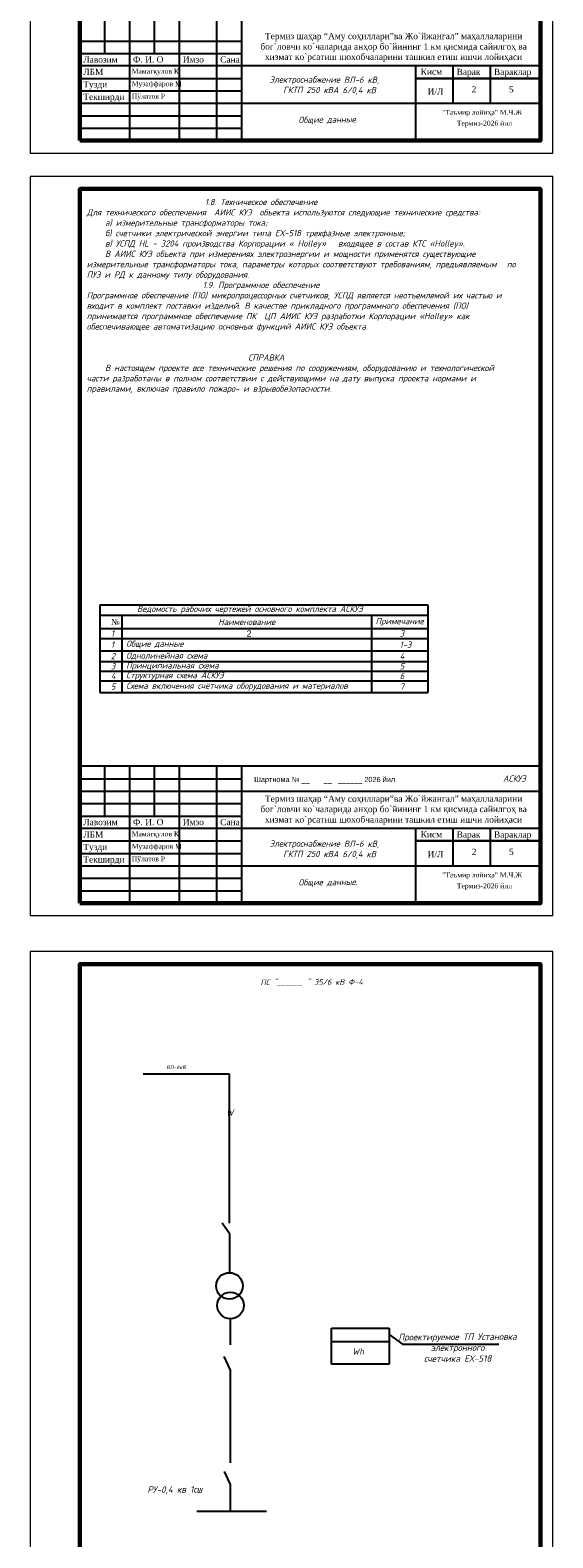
# Model space of a CAD drawing. Extents: x 4085 to 16488, y -65 to 12615.
# Tile 201 of 230: x 16146 to 16356, y 10817 to 11423. Entities that reach past the tile are written whole.
import ezdxf

# ---------------------------------------------------------------- set-up
doc = ezdxf.new("R2010")
doc.units = 0
doc.header["$MEASUREMENT"] = 0
doc.linetypes.add('CONTI', pattern=[0])
doc.layers.get('0').update_dxf_attribs({"color": 250, "linetype": 'CONTI'})
doc.layers.add('(002) Рамка', color=7, linetype='Continuous')
doc.layers.add('RAMKA', color=250, linetype='CONTI')
doc.styles.get("Standard").update_dxf_attribs({"font": 'times.ttf'})
doc.styles.add('tiyms', font='times.ttf')
doc.styles.add('V@ler@Live', font='isocpeui.ttf')
doc.styles.add('стиль1', font='arial.ttf')

msp = doc.modelspace()

# ---------------------------------------------------------------- linework, layer by layer
at = {"color": 0}
for p, q in [((16174.16, 11192.18), (16305.89, 11192.18)), ((16174.16, 11192.18), (16174.16, 11157.02)), ((16305.89, 11192.18), (16305.89, 11178.75)), ((16174.16, 11188.01), (16305.89, 11188.01)), ((16182.96, 11188.01), (16182.96, 11178.75)), ((16283.26, 11188.01), (16283.26, 11182.65)), ((16174.16, 11182.65), (16182.96, 11182.65)), ((16174.16, 11178.75), (16182.96, 11178.75)), ((16182.96, 11182.65), (16283.26, 11182.65)), ((16182.96, 11178.75), (16283.26, 11178.75)), ((16182.96, 11178.75), (16182.96, 11157.02)), ((16283.26, 11182.65), (16305.89, 11182.65)), ((16283.26, 11182.65), (16283.26, 11157.02)), ((16283.26, 11178.75), (16305.89, 11178.75)), ((16305.89, 11178.75), (16305.89, 11157.02)), ((16174.16, 11173.73), (16305.89, 11173.73)), ((16174.16, 11169.48), (16305.89, 11169.48)), ((16174.16, 11165.58), (16305.89, 11165.58)), ((16174.16, 11161.69), (16305.89, 11161.69)), ((16174.16, 11157.02), (16305.89, 11157.02)), ((16226.47, 10905.3), (16226.47, 10894.91)), ((16267.16, 10901.61), (16290.37, 10901.61)), ((16267.16, 10887.12), (16267.16, 10901.61)), ((16290.37, 10901.61), (16290.37, 10887.12)), ((16267.16, 10896.13), (16290.37, 10896.13)), ((16290.37, 10899.01), (16295.72, 10895.08)), ((16295.72, 10895.08), (16334.41, 10895.08)), ((16226.47, 10884.98), (16224.08, 10890.19)), ((16226.47, 10884.98), (16226.47, 10847.46)), ((16290.37, 10887.12), (16267.16, 10887.12)), ((16226.47, 10838.93), (16224.2, 10844.01)), ((16226.47, 10838.93), (16226.47, 10828.29)), ((16213.06, 10828.01), (16241.13, 10828.01))]:
    msp.add_line(p, q, dxfattribs=at)
at = {"color": 0, "linetype": 'Continuous', "lineweight": 15}
for points in [[(16146.12, 11373.78), (16356.12, 11373.78), (16356.12, 11670.78), (16146.12, 11670.78), (16146.12, 11373.78)], [(16146.12, 11067.33), (16356.12, 11067.33), (16356.12, 11364.33), (16146.12, 11364.33), (16146.12, 11067.33)], [(16146.12, 10755.86), (16356.12, 10755.86), (16356.12, 11052.86), (16146.12, 11052.86), (16146.12, 10755.86)]]:
    msp.add_lwpolyline(points, dxfattribs=at)
at = {"color": 0, "linetype": 'Continuous', "lineweight": 60}
for points in [[(16166.12, 11378.78), (16351.12, 11378.78), (16351.12, 11665.78), (16166.12, 11665.78), (16166.12, 11378.78)], [(16166.12, 11072.33), (16351.12, 11072.33), (16351.12, 11359.33), (16166.12, 11359.33), (16166.12, 11072.33)], [(16166.12, 10760.86), (16351.12, 10760.86), (16351.12, 11047.86), (16166.12, 11047.86), (16166.12, 10760.86)]]:
    msp.add_lwpolyline(points, dxfattribs=at)
for points in [[(16166.12, 11378.78), (16351.12, 11378.78), (16351.12, 11433.78), (16166.12, 11433.78)], [(16166.12, 11072.33), (16351.12, 11072.33), (16351.12, 11127.33), (16166.12, 11127.33)]]:
    msp.add_lwpolyline(points, close=True)
at = {"linetype": 'ByBlock'}
msp.add_lwpolyline([(16231.12, 11117.33), (16351.12, 11117.33)], dxfattribs=at)
msp.add_lwpolyline([(16226.21, 11003.68), (16191.47, 11003.68)])
at = {"color": 0}
for points in [[(16226.21, 10943.68), (16226.21, 11003.68)], [(16226.39, 10939.32), (16223.22, 10943.68)], [(16226.39, 10923.84), (16226.39, 10939.32)]]:
    msp.add_lwpolyline(points, dxfattribs=at)
for centre in [(16226.16, 10918.51), (16226.6, 10910.64)]:
    msp.add_circle(centre, 5.34, dxfattribs=at)
at = {"layer": 'RAMKA'}
for p, q in [((16176.12, 11413.78), (16176.12, 11433.78)), ((16186.12, 11378.78), (16186.12, 11433.78)), ((16196.12, 11413.78), (16196.12, 11433.78)), ((16206.12, 11378.78), (16206.12, 11433.78)), ((16221.12, 11378.78), (16221.12, 11433.78)), ((16231.12, 11378.78), (16231.12, 11433.78)), ((16166.12, 11418.78), (16231.12, 11418.78)), ((16351.12, 11408.78), (16166.11, 11408.78)), ((16166.12, 11413.78), (16231.12, 11413.78)), ((16351.12, 11408.78), (16231.12, 11408.78)), ((16301.12, 11378.78), (16301.12, 11408.78)), ((16316.12, 11393.78), (16316.12, 11408.78)), ((16331.12, 11393.78), (16331.12, 11408.78)), ((16166.12, 11403.78), (16231.12, 11403.78)), ((16301.12, 11403.78), (16351.12, 11403.78)), ((16301.12, 11403.78), (16351.12, 11403.78)), ((16351.12, 11403.78), (16301.12, 11403.78)), ((16351.12, 11403.78), (16301.12, 11403.78)), ((16166.12, 11398.78), (16231.12, 11398.78)), ((16166.12, 11393.78), (16351.12, 11393.78)), ((16166.12, 11388.78), (16231.12, 11388.78)), ((16166.12, 11383.78), (16231.12, 11383.78)), ((16176.12, 11107.33), (16176.12, 11127.33)), ((16186.12, 11072.33), (16186.12, 11127.33)), ((16196.12, 11107.33), (16196.12, 11127.33)), ((16206.12, 11072.33), (16206.12, 11127.33)), ((16221.12, 11072.33), (16221.12, 11127.33)), ((16231.12, 11072.33), (16231.12, 11127.33)), ((16166.12, 11122.33), (16231.12, 11122.33)), ((16166.12, 11117.33), (16231.12, 11117.33)), ((16166.12, 11112.33), (16231.12, 11112.33)), ((16166.12, 11107.33), (16231.12, 11107.33)), ((16351.12, 11102.33), (16166.11, 11102.33)), ((16351.12, 11102.33), (16231.12, 11102.33)), ((16301.12, 11072.33), (16301.12, 11102.33)), ((16316.12, 11087.33), (16316.12, 11102.33)), ((16331.12, 11087.33), (16331.12, 11102.33)), ((16166.12, 11097.33), (16231.12, 11097.33)), ((16301.12, 11097.33), (16351.12, 11097.33)), ((16301.12, 11097.33), (16351.12, 11097.33)), ((16351.12, 11097.33), (16301.12, 11097.33)), ((16351.12, 11097.33), (16301.12, 11097.33)), ((16166.12, 11092.33), (16231.12, 11092.33)), ((16166.12, 11087.33), (16351.12, 11087.33)), ((16166.12, 11082.33), (16231.12, 11082.33)), ((16166.12, 11077.33), (16231.12, 11077.33))]:
    msp.add_line(p, q, dxfattribs=at)

# ---------------------------------------------------------------- texts
at = {"layer": '(002) Рамка', "color": 0, "char_height": 2.5, "width": 60.3975, "attachment_point": 1, "style": 'V@ler@Live'}
for s, insert, rotation in [('\\pi7.23566;Электроснабжение ВЛ-6 кВ,\\P\\pi9.4904;  ГКТП 250 кВА 6/0,4 кВ', (16235.11, 11404.61), 359.83138), ('\\pi12.4075;Общие данные.', (16241.49, 11388.26), 0.49914), ('\\pi7.23566;Электроснабжение ВЛ-6 кВ,\\P\\pi9.4904;  ГКТП 250 кВА 6/0,4 кВ', (16235.11, 11097.6), 359.83138), ('\\pi12.4075;Общие данные.', (16241.49, 11081.82), 0.49914)]:
    msp.add_mtext(s, dxfattribs=dict(at, insert=insert, rotation=rotation))
at = {"layer": '(002) Рамка', "color": 0, "lineweight": 13, "insert": (16336.09, 11123.63), "char_height": 2.5, "width": 15.3141, "attachment_point": 1, "rotation": 0.35656, "style": 'V@ler@Live'}
msp.add_mtext('{\\C256;АСКУЭ}', dxfattribs=at)
at = {"color": 0, "char_height": 2.5, "style": 'V@ler@Live'}
for s, insert, width, attachment_point in [('\\pi47.4725;1.8. Техническое обеспечение\\P\\pi0;Для технического обеспечения  АИИС КУЭ  объекта используются следующие технические средства:{\\H1.83333x; }\\P\\pi7.375;а) измерительные трансформаторы тока;{\\H1.65556x; }\\Pб) счетчики электрической энергии типа ЕХ-518 трехфазные электронные;{\\H1.80231x; }\\Pв) УСПД HL - 3204 производства Корпорации « Holley»   входящее в состав КТС «Holley». {\\H1.7534x; }\\PВ АИИС КУЭ объекта при измерениях электроэнергии и мощности применятся существующие {\\H1.6697x; }измерительные трансформаторы тока, параметры которых соответствуют требованиям, предъявляемым {\\H1.6101x; }по ПУЭ и РД к данному типу оборудования.{\\H1.62997x; }\\P\\pi46.6475;1.9. Программное обеспечение{\\H1.62334x; }\\P\\pi0;Программное обеспечение (ПО) микропроцессорных счетчиков, УСПД является неотъемлемой их частью и {\\H1.72555x; }входит в комплект поставки изделий. В качестве прикладного программного обеспечения (ПО) {\\H1.77898x; }принимается программное обеспечение ПК  ЦП АИИС КУЭ разработки Корпорации «Holley» как {\\H1.66117x; }обеспечивающее автоматизацию основных функций АИИС КУЭ объекта.{\\H1.61294x; }\\P{\\H1.62902x; }\\P{\\H1.62366x; }\\P\\pi64.915;СПРАВКА{\\H1.62545x; }\\P\\pi7.375;В настоящем проекте все технические решения по сооружениям, оборудованию и технологической {\\H1.62485x; }части разработаны в полном соответствии с действующими на дату выпуска проекта нормами и {\\H1.62505x; }правилами, включая правило пожаро- и взрывобезопасности.{\\H1.62498x; }', (16168.83, 11355.35), 175.5691, 1), ('Ведомость рабочих чертежей основного комплекта АСКУЭ', (16234.39, 11190.27), 120.2248, 5), ('Наименование', (16233.11, 11185.33), 100.046, 5), ('Примечание', (16294.58, 11185.33), 22.3691, 5), ('1', (16178.56, 11180.7), 100.046, 4), (' Общие данные', (16183.09, 11176.24), 100.046, 4), ('3', (16294.58, 11180.7), 100.046, 4), ('2', (16178.56, 11171.6), 100.046, 4), ('1', (16178.56, 11176.24), 100.046, 4), (' Однолинейная схема', (16183.09, 11171.6), 100.046, 4), ('4', (16294.58, 11171.6), 100.046, 4), ('1-3', (16294.58, 11176.24), 100.046, 4), ('3', (16178.56, 11167.53), 100.046, 4), (' Принципиальная схема', (16183.09, 11167.53), 100.046, 4), ('5', (16294.58, 11167.53), 100.046, 4), ('4', (16178.56, 11163.64), 100.046, 4), ('5', (16178.56, 11159.36), 100.046, 4), (' Структурная схема АСКУЭ', (16183.09, 11163.64), 100.046, 4), (' Схема включения счётчика оборудования и материалов', (16183.09, 11159.36), 100.046, 4), ('7', (16294.58, 11159.36), 100.046, 4), ('6', (16294.58, 11163.64), 100.046, 4)]:
    msp.add_mtext(s, dxfattribs=dict(at, insert=insert, width=width, attachment_point=attachment_point))
at = {"color": 0, "char_height": 2.5, "width": 100.046, "attachment_point": 4}
for s, insert in [('№', (16178.56, 11185.33)), ('{\\fArial|b0|i0|c204|p34;2}', (16233.11, 11180.7))]:
    msp.add_mtext(s, dxfattribs=dict(at, insert=insert))
at = {"color": 0, "linetype": 'Continuous', "attachment_point": 2, "rotation": 0.26932, "style": 'V@ler@Live'}
for s, insert, char_height, width in [('\\A1; ПС "{\\fArial|b0|i1|c204|p34;_______}" 35/6 кВ Ф-4', (16258.45, 11041.7), 2.1836, 93.8616), ('{\\C7;ВЛ-6кВ}', (16204.72, 11007.17), 1.5, 14.8671), ('W', (16226.29, 10989.54), 2.62, 14.8671), ('Проектируемое ТП Установка электронного\\Pсчетчика ЕХ-518', (16317.83, 10899.38), 2.6203, 48.9755), ('Wh', (16277.84, 10893.42), 2.5, 6.8975), ('РУ-0,4 кв 1сш', (16204.22, 10838.05), 2.6203, 43.8454)]:
    msp.add_mtext(s, dxfattribs=dict(at, insert=insert, char_height=char_height, width=width))
at = {"layer": 'RAMKA', "style": 'tiyms'}
for s, p in [('"Таъмир лойиҳа" М.Ч.Ж ', (16311.68, 11389.12)), ('Термиз-2026 йил', (16317.54, 11384.74)), ('"Таъмир лойиҳа" М.Ч.Ж ', (16311.68, 11082.67)), ('Термиз-2026 йил', (16317.54, 11078.29))]:
    msp.add_text(s, height=2, dxfattribs=at).set_placement(p)
at = {"layer": 'RAMKA', "lineweight": 13, "style": 'стиль1'}
msp.add_text('Шартнома № __       __   ______ 2026 йил', height=2.1, rotation=359.99993, dxfattribs=at).set_placement((16236.14, 11120.98))
at = {"layer": 'RAMKA', "color": 1, "char_height": 2.5, "width": 107.1143, "attachment_point": 1, "style": 'tiyms'}
for insert in [(16237.32, 11422.02), (16237.32, 11115.57)]:
    msp.add_mtext('\\pi3.11553;{\\C256;Термиз шаҳар “Aму соҳиллари”ва Жо`йжангал” маҳаллаларини \\P\\pi1.30226;бог`ловчи ко`чаларида анҳор бо`йининг 1 км қисмида сайилгоҳ ва \\P\\pi3.12634;хизмат ко`рсатиш шохобчаларини ташкил етиш ишчи лойиҳаси}', dxfattribs=dict(at, insert=insert))
at = {"layer": 'RAMKA', "attachment_point": 1, "style": 'tiyms'}
for s, insert, char_height, width in [('{\\fTimes New Roman|b0|i0|c204|p18;Лавозим}', (16167.44, 11412.62), 2.5, 20), ('{\\fTimes New Roman|b0|i0|c204|p18;Лавозим}', (16167.44, 11412.62), 2.5, 20), ('{\\fTimes New Roman|b0|i0|c204|p18;Ф. И. О}', (16187.44, 11412.62), 2.5, 20), ('{\\fTimes New Roman|b0|i0|c204|p18;Ф. И. О}', (16187.44, 11412.62), 2.5, 20), ('{\\fTimes New Roman|b0|i0|c204|p18;Имзо}', (16207.44, 11412.62), 2.5, 20), ('{\\fTimes New Roman|b0|i0|c204|p18;Имзо}', (16207.44, 11412.62), 2.5, 20), ('{\\fTimes New Roman|b0|i0|c204|p18;Сана}', (16222.44, 11412.62), 2.5, 20), ('{\\fTimes New Roman|b0|i0|c204|p18;Сана}', (16222.44, 11412.62), 2.5, 20), ('{\\fTimes New Roman|b0|i0|c204|p18;ЛБМ}', (16167.44, 11407.62), 2.5, 20), ('Тузди', (16167.44, 11402.62), 2.5, 20), ('Маматқулов Қ', (16186.93, 11407.62), 2, 24.3462), ('Музаффаров М', (16186.93, 11402.62), 2, 24.3462), ('{\\fTimes New Roman|b0|i0|c204|p18;Кисм}', (16303.02, 11407.71), 2.5, 20), ('{\\fTimes New Roman|b0|i0|c204|p18;Варак}', (16317.44, 11407.62), 2.5, 20), ('{\\fTimes New Roman|b0|i0|c204|p18;Вараклар}', (16332.44, 11407.62), 2.5, 20), ('{\\fTimes New Roman|b0|i0|c204|p18;Текширди}', (16167.44, 11397.62), 2.5, 20), ('Пўлатов Р', (16186.93, 11397.62), 2, 24.3462), ('И/Л', (16305.79, 11399.76), 2.5, 20), ('2', (16323.51, 11400.63), 2.5, 20), ('5', (16338.51, 11400.63), 2.5, 20), ('{\\fTimes New Roman|b0|i0|c204|p18;Лавозим}', (16167.44, 11106.17), 2.5, 20), ('{\\fTimes New Roman|b0|i0|c204|p18;Лавозим}', (16167.44, 11106.17), 2.5, 20), ('{\\fTimes New Roman|b0|i0|c204|p18;Ф. И. О}', (16187.44, 11106.17), 2.5, 20), ('{\\fTimes New Roman|b0|i0|c204|p18;Ф. И. О}', (16187.44, 11106.17), 2.5, 20), ('{\\fTimes New Roman|b0|i0|c204|p18;Имзо}', (16207.44, 11106.17), 2.5, 20), ('{\\fTimes New Roman|b0|i0|c204|p18;Имзо}', (16207.44, 11106.17), 2.5, 20), ('{\\fTimes New Roman|b0|i0|c204|p18;Сана}', (16222.44, 11106.17), 2.5, 20), ('{\\fTimes New Roman|b0|i0|c204|p18;Сана}', (16222.44, 11106.17), 2.5, 20), ('{\\fTimes New Roman|b0|i0|c204|p18;ЛБМ}', (16167.44, 11101.17), 2.5, 20), ('Маматқулов Қ', (16186.93, 11101.17), 2, 24.3462), ('{\\fTimes New Roman|b0|i0|c204|p18;Кисм}', (16303.02, 11101.27), 2.5, 20), ('{\\fTimes New Roman|b0|i0|c204|p18;Варак}', (16317.44, 11101.17), 2.5, 20), ('{\\fTimes New Roman|b0|i0|c204|p18;Вараклар}', (16332.44, 11101.17), 2.5, 20), ('Тузди', (16167.44, 11096.17), 2.5, 20), ('Музаффаров М', (16186.93, 11096.17), 2, 24.3462), ('И/Л', (16305.79, 11093.31), 2.5, 20), ('2', (16323.51, 11094.19), 2.5, 20), ('5', (16338.51, 11094.19), 2.5, 20), ('{\\fTimes New Roman|b0|i0|c204|p18;Текширди}', (16167.44, 11091.17), 2.5, 20), ('Пўлатов Р', (16186.93, 11091.17), 2, 24.3462)]:
    msp.add_mtext(s, dxfattribs=dict(at, insert=insert, char_height=char_height, width=width))

doc.saveas('drawing.dxf')
